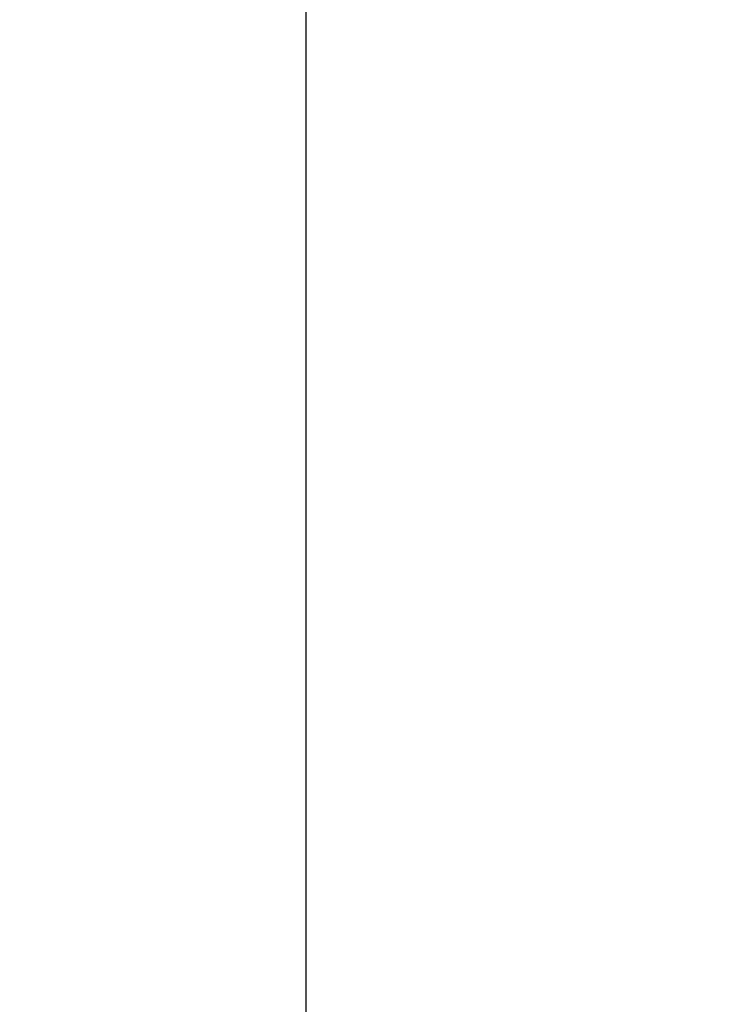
# Model space of a CAD drawing. Header units: millimetres. Extents: x 0 to 420, y 0 to 297.
# Tile 53 of 73: x 230.61 to 233.95, y 211.57 to 216.17. Entities that reach past the tile are written whole.
import ezdxf

# ---------------------------------------------------------------- set-up
doc = ezdxf.new("R2010")
doc.units = ezdxf.units.MM
doc.layers.add('CARTIGLIO', color=140, linetype='Continuous')
doc.styles.add('SLDTEXTSTYLE3', font='TXT', dxfattribs={"width": 0.75})
doc.dimstyles.new('SLDDIMSTYLE0', dxfattribs={"dimtxt": 3, "dimasz": 3, "dimexe": 0, "dimexo": 0.0625, "dimgap": 0.75, "dimtad": 1, "dimdec": 0, "dimlfac": 20, "dimrnd": 1e-09, "dimzin": 12, "dimdsep": 46, "dimtxsty": 'SLDTEXTSTYLE3', "dimsah": 1, "dimcen": 0.09, "dimadec": 0, "dimazin": 3, "dimtfac": 1, "dimtdec": 3, "dimtofl": 0, "dimtmove": 0, "dimatfit": 3, "dimfxl": 0, "dimfrac": 2, "dimtolj": 1, "dimtzin": 12, "dimarcsym": 0})

# ---------------------------------------------------------------- blocks, each defined once
blk = doc.blocks.new('_D')
at = {"layer": 'CARTIGLIO'}
for p, q in [((208.0894, 241.4833), (233.953, 241.4833)), ((231.953, 241.4833), (231.953, 196.4775)), ((208.7711, 196.4775), (233.953, 196.4775))]:
    blk.add_line(p, q, dxfattribs=at)
for points in [[(231.953, 241.4833), (231.453, 238.4833), (232.453, 238.4833)], [(231.953, 196.4775), (232.453, 199.4775), (231.453, 199.4775)]]:
    blk.add_solid(points, dxfattribs=at)
at = {"layer": 'CARTIGLIO', "insert": (228.0858, 217.8721), "char_height": 3, "attachment_point": 1, "rotation": 90, "style": 'SLDTEXTSTYLE3'}
blk.add_mtext('1', dxfattribs=at)

msp = doc.modelspace()

# ---------------------------------------------------------------- dimensions: what is measured, and where the dimension line sits
at = {"layer": 'CARTIGLIO'}
dim = msp.add_linear_dim(base=(231.95301, 196.47751), p1=(206.08943, 241.48329), p2=(206.7711, 196.47751), angle=90, dimstyle='SLDDIMSTYLE0', dxfattribs=at)
dim.commit()
dim.dimension.update_dxf_attribs({"geometry": '_D', "text_midpoint": (231.95301, 218.9804), "dimtype": 160})

doc.saveas('drawing.dxf')
